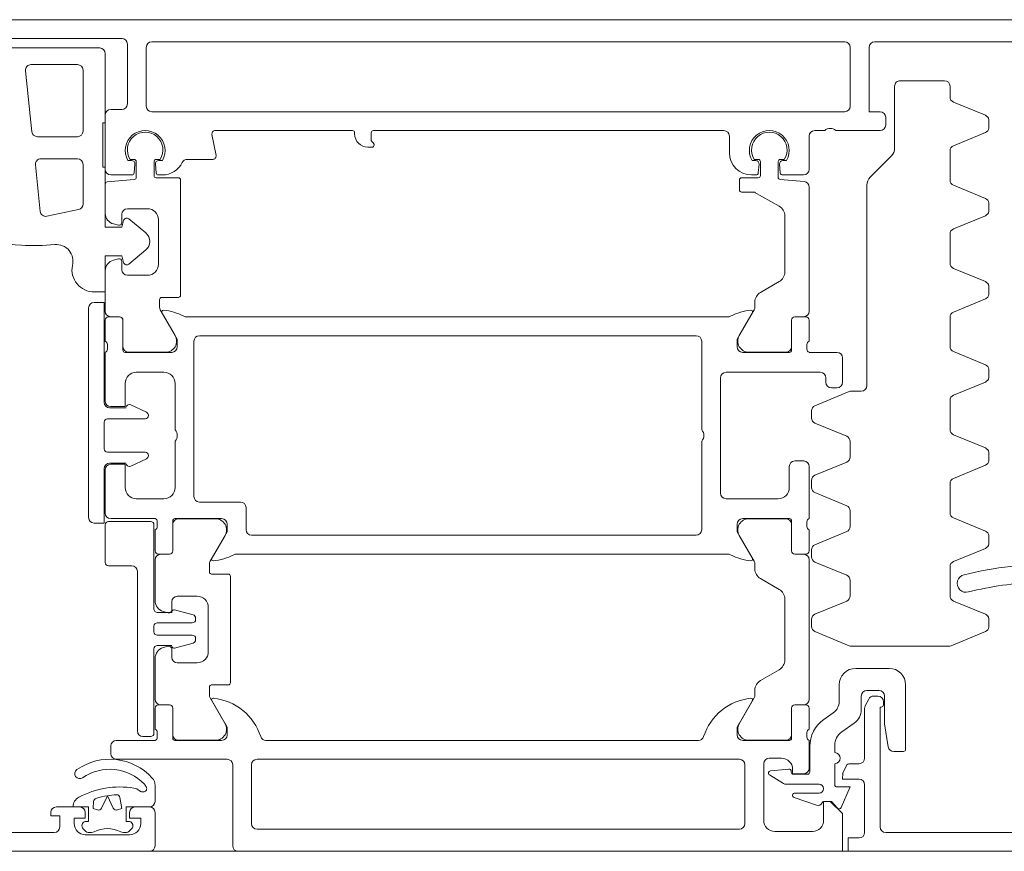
# Model space of a CAD drawing. Header units: centimetres. Extents: x -1737 to 22393, y -8842 to 3838.
# Tile 63 of 167: x 433.56 to 442.44, y 1114.23 to 1121.73. Entities that reach past the tile are written whole.
import ezdxf

# ---------------------------------------------------------------- set-up
doc = ezdxf.new("R2010")
doc.units = ezdxf.units.CM
doc.layers.add('A-DETL-GENF', color=92, linetype='Continuous', lineweight=9)
doc.layers.add('A-DOOR', color=31, linetype='Continuous', lineweight=13)

# ---------------------------------------------------------------- blocks, each defined once
blk = doc.blocks.new('Schueco_FWS_ADS-75-SimplySmart_inw_Family-02 - FWS SI insert unit 90-2429721-3_piętro I __3_90 m_ - stan projektowany')
at = {"layer": 'A-DETL-GENF'}
for p, q in [((76.6, 0.9), (-76.6, 0.9)), ((-77.5, -6.6), (77.5, -6.6))]:
    blk.add_line(p, q, dxfattribs=at)
at = {"layer": 'A-DOOR'}
for p, q in [((30.2499, 0.9), (18.4499, 0.9)), ((19.3099, 0.73), (20.5999, 0.73)), ((19.5499, 0.645), (20.3999, 0.645)), ((20.6499, 0.68), (20.6499, 0.14)), ((20.8199, 0.12), (20.8199, 0.65)), ((20.8699, 0.7), (27.1199, 0.7)), ((27.1699, 0.65), (27.1699, 0.12)), ((27.3899, 0.7), (29.3899, 0.7)), ((20.1999, 0.495), (19.78, 0.495)), ((20.2499, -0.105), (20.2499, 0.445)), ((19.7303, 0.4398), (19.7881, -0.1102)), ((27.57, 0.3), (27.57, -0.2586)), ((28.02, 0.35), (27.62, 0.35)), ((28.0699, 0.2034), (28.0699, 0.3)), ((20.5999, 0.09), (20.4999, 0.09)), ((28.3891, 0.0378), (28.1008, 0.1572)), ((20.4499, 0.04), (20.4499, -0.45)), ((27.1199, 0.07), (20.8699, 0.07)), ((27.4899, -0.05), (27.4899, 0.02)), ((28.4196, -0.0022), (28.4196, -0.0778)), ((19.8379, -0.155), (20.1999, -0.155)), ((21.4494, -0.3243), (21.4127, -0.1357)), ((21.4422, -0.1), (22.6799, -0.1)), ((22.6999, -0.12), (22.6999, -0.13)), ((22.8699, -0.1), (26.0299, -0.1)), ((26.0799, -0.15), (26.0799, -0.3)), ((26.7999, -0.45), (26.7999, -0.15)), ((26.8499, -0.1), (26.9399, -0.1)), ((27.0399, -0.1), (27.4399, -0.1)), ((28.1008, -0.2372), (28.3891, -0.1178)), ((22.8199, -0.25), (22.8549, -0.25)), ((20.1999, -0.355), (19.8694, -0.355)), ((27.5407, -0.3293), (27.3492, -0.5207)), ((28.0699, -0.5466), (28.0699, -0.2834)), ((19.8197, -0.4102), (19.8636, -0.8287)), ((20.2499, -0.7626), (20.2499, -0.405)), ((20.6876, -0.37), (20.6541, -0.37)), ((20.71, -0.36), (20.6744, -0.36)), ((20.7105, -0.4817), (20.7174, -0.4026)), ((20.73, -0.5217), (20.73, -0.38)), ((20.89, -0.38), (20.89, -0.505)), ((20.9024, -0.4026), (20.9094, -0.4817)), ((20.9455, -0.36), (20.91, -0.36)), ((20.9658, -0.37), (20.9323, -0.37)), ((21.1899, -0.36), (21.4199, -0.36)), ((26.3176, -0.37), (26.2841, -0.37)), ((26.3044, -0.36), (26.3399, -0.36)), ((26.3405, -0.4817), (26.3474, -0.4026)), ((26.3599, -0.38), (26.3599, -0.505)), ((26.5199, -0.5217), (26.5199, -0.38)), ((26.5324, -0.4026), (26.5394, -0.4817)), ((26.5399, -0.36), (26.5755, -0.36)), ((26.5958, -0.37), (26.5623, -0.37)), ((20.4999, -0.5), (20.6906, -0.5)), ((20.91, -0.525), (21.11, -0.525)), ((20.9293, -0.5), (20.9654, -0.5)), ((26.3399, -0.525), (26.1899, -0.525)), ((26.2799, -0.5), (26.3206, -0.5)), ((26.5593, -0.5), (26.7499, -0.5)), ((20.45, -0.8457), (20.45, -0.5828)), ((20.4682, -0.5629), (20.7117, -0.5416)), ((21.13, -0.545), (21.13, -1.585)), ((26.1699, -0.545), (26.1699, -0.635)), ((26.7543, -0.5605), (26.5382, -0.5416)), ((26.7999, -1.729), (26.7999, -0.6103)), ((27.32, -0.5914), (27.32, -2.4)), ((28.3891, -0.7122), (28.1008, -0.5928)), ((28.4196, -0.7522), (28.4196, -0.8278)), ((19.9238, -0.8724), (20.2103, -0.8115)), ((20.6, -0.855), (20.6, -0.93)), ((20.83, -0.805), (20.65, -0.805)), ((26.5799, -0.8686), (26.5799, -1.3755)), ((28.1008, -0.9872), (28.3891, -0.8678)), ((20.5685, -0.9541), (20.5241, -0.9422)), ((20.664, -0.8957), (20.8162, -1.0234)), ((20.93, -1.305), (20.93, -0.905)), ((28.0699, -1.2966), (28.0699, -1.0334)), ((20.8162, -1.1766), (20.664, -1.3043)), ((20.5241, -1.2678), (20.5685, -1.2559)), ((20.6, -1.28), (20.6, -1.355)), ((20.45, -1.729), (20.45, -1.3643)), ((20.65, -1.405), (20.83, -1.405)), ((28.3891, -1.4622), (28.1008, -1.3428)), ((26.5299, -1.4621), (26.3599, -1.5602)), ((28.4196, -1.5022), (28.4196, -1.5778)), ((20.94, -1.625), (20.94, -1.6915)), ((21.11, -1.605), (20.96, -1.605)), ((26.3099, -1.6468), (26.3099, -1.6915)), ((28.1008, -1.7372), (28.3891, -1.6178)), ((20.2999, -3.59), (20.2999, -1.7)), ((20.9466, -1.7165), (21.0809, -1.949)), ((26.3032, -1.7165), (26.169, -1.949)), ((20.45, -1.81), (20.45, -2)), ((20.579, -1.78), (20.48, -1.78)), ((20.58, -1.779), (20.5, -1.779)), ((20.609, -2.08), (20.609, -1.81)), ((20.61, -2.049), (20.61, -1.809)), ((26.0674, -1.78), (21.1825, -1.78)), ((26.6399, -2.049), (26.6399, -1.809)), ((26.641, -1.81), (26.641, -2.08)), ((26.6699, -1.779), (26.7499, -1.779)), ((26.77, -1.78), (26.671, -1.78)), ((26.8, -2), (26.8, -1.81)), ((28.0699, -2.0466), (28.0699, -1.7834)), ((21.3, -1.95), (25.78, -1.95)), ((20.47, -2.0283), (20.47, -2.0717)), ((21.25, -3.4), (21.25, -2)), ((25.83, -2), (25.83, -2.8)), ((26.78, -2.0717), (26.78, -2.0283)), ((20.45, -2.1), (20.45, -2.54)), ((21.05, -2.1), (20.629, -2.1)), ((20.9943, -2.099), (20.66, -2.099)), ((26.621, -2.1), (26.2, -2.1)), ((26.2556, -2.099), (26.5899, -2.099)), ((27.05, -2.1), (26.8, -2.1)), ((28.3891, -2.2122), (28.1008, -2.0928)), ((27.1, -2.37), (27.1, -2.15)), ((20.73, -2.28), (20.98, -2.28)), ((26.05, -2.28), (26.9, -2.28)), ((28.4196, -2.2522), (28.4196, -2.3278)), ((21.08, -2.38), (21.08, -2.8)), ((26, -3.37), (26, -2.33)), ((26.95, -2.33), (26.95, -2.37)), ((28.1008, -2.4872), (28.3891, -2.3678)), ((27.1608, -2.4538), (26.8508, -2.5822)), ((27, -2.42), (27.05, -2.42)), ((27.27, -2.45), (27.1799, -2.45)), ((20.6805, -2.5739), (20.8226, -2.6402)), ((28.0699, -2.7966), (28.0699, -2.5334)), ((20.4899, -2.6), (20.6399, -2.6)), ((26.8199, -2.6284), (26.8199, -2.6916)), ((20.4399, -2.73), (20.4399, -2.97)), ((20.8099, -2.7), (20.4699, -2.7)), ((20.8399, -2.6674), (20.8399, -2.67)), ((26.8508, -2.7378), (27.1391, -2.8572)), ((21.08, -2.9), (21.08, -3.32)), ((25.83, -2.9), (25.83, -3.7)), ((27.1699, -2.9034), (27.1699, -3.0433)), ((28.3891, -2.9622), (28.1008, -2.8428)), ((20.4699, -3), (20.8099, -3)), ((28.4196, -3.0022), (28.4196, -3.0778)), ((20.6399, -3.1), (20.4899, -3.1)), ((20.8226, -3.0598), (20.6805, -3.1261)), ((20.8399, -3.03), (20.8399, -3.0326)), ((26.75, -3.08), (26.67, -3.08)), ((27.1391, -3.0895), (26.8508, -3.2089)), ((20.45, -3.16), (20.45, -3.55)), ((26.62, -3.13), (26.62, -3.32)), ((26.8, -3.6), (26.8, -3.13)), ((28.1008, -3.2372), (28.3891, -3.1178)), ((26.8199, -3.2551), (26.8199, -3.3183)), ((28.0699, -3.5466), (28.0699, -3.2834)), ((26.8508, -3.3644), (27.1391, -3.4839)), ((20.98, -3.42), (20.73, -3.42)), ((21.67, -3.45), (21.3, -3.45)), ((26.52, -3.42), (26.05, -3.42)), ((21.72, -3.7), (21.72, -3.5)), ((27.1699, -3.53), (27.1699, -3.67)), ((20.4799, -3.625), (20.8599, -3.625)), ((20.5, -3.6), (20.9, -3.6)), ((20.92, -3.6283), (20.92, -3.6717)), ((21.059, -3.89), (21.059, -3.62)), ((21.079, -3.6), (21.5, -3.6)), ((21.4443, -3.601), (21.1099, -3.601)), ((26.2, -3.6), (26.621, -3.6)), ((26.5899, -3.601), (26.2556, -3.601)), ((26.641, -3.62), (26.641, -3.89)), ((26.78, -3.6717), (26.78, -3.6283)), ((28.3891, -3.7122), (28.1008, -3.5928)), ((20.4499, -3.995), (20.4499, -3.655)), ((20.8899, -3.655), (20.8899, -4.415)), ((20.9, -3.7), (20.9, -3.89)), ((21.0599, -3.651), (21.0599, -3.891)), ((26.6399, -3.891), (26.6399, -3.651)), ((26.8, -3.89), (26.8, -3.7)), ((27.1391, -3.7162), (26.8508, -3.8356)), ((21.3966, -3.9835), (21.5309, -3.751)), ((25.78, -3.75), (21.77, -3.75)), ((26.169, -3.751), (26.3032, -3.9835)), ((28.4196, -3.7522), (28.4196, -3.8278)), ((26.8199, -3.8818), (26.8199, -3.9449)), ((28.1008, -3.9872), (28.3891, -3.8678)), ((20.8999, -3.971), (20.8999, -4.3407)), ((20.93, -3.92), (21.029, -3.92)), ((21.0299, -3.921), (20.9499, -3.921)), ((21.6325, -3.92), (26.0674, -3.92)), ((26.7499, -3.921), (26.6699, -3.921)), ((26.671, -3.92), (26.77, -3.92)), ((26.7999, -5.229), (26.7999, -3.971)), ((26.8508, -3.9911), (27.1391, -4.1105)), ((20.6899, -4.025), (20.4799, -4.025)), ((20.7399, -5.515), (20.7399, -4.075)), ((21.3899, -4.08), (21.3899, -4.0085)), ((26.3099, -4.0085), (26.3099, -4.0531)), ((28.0699, -4.2966), (28.0699, -4.0334)), ((21.5599, -4.1), (21.4099, -4.1)), ((21.5799, -5.08), (21.5799, -4.12)), ((26.3599, -4.1398), (26.5299, -4.2379)), ((27.1699, -4.1567), (27.1699, -4.2966)), ((21.0499, -4.425), (21.0499, -4.35)), ((21.0999, -4.3), (21.2799, -4.3)), ((26.5799, -4.3245), (26.5799, -4.8755)), ((27.1391, -4.3428), (26.8508, -4.4622)), ((28.3891, -4.4622), (28.1008, -4.3428)), ((20.9741, -4.4372), (21.0185, -4.4491)), ((21.0759, -4.4229), (21.2434, -4.4677)), ((21.3799, -4.4), (21.3799, -4.8)), ((21.2656, -4.4967), (21.2656, -4.51)), ((26.8199, -4.5084), (26.8199, -4.5716)), ((28.4196, -4.5022), (28.4196, -4.5778)), ((20.8899, -4.57), (20.8899, -4.62)), ((21.2356, -4.54), (20.9199, -4.54)), ((26.8508, -4.6178), (27.1608, -4.7462)), ((28.0791, -4.7462), (28.3891, -4.6178)), ((20.9199, -4.65), (21.2356, -4.65)), ((21.2656, -4.68), (21.2656, -4.6933)), ((20.8899, -4.775), (20.8899, -5.535)), ((21.0499, -4.745), (20.9199, -4.745)), ((21.0185, -4.7509), (20.9741, -4.7628)), ((21.0499, -4.85), (21.0499, -4.775)), ((21.2434, -4.7223), (21.0759, -4.7671)), ((27.1799, -4.75), (28.06, -4.75)), ((20.8999, -4.8593), (20.8999, -5.229)), ((21.2799, -4.9), (21.0999, -4.9)), ((26.5299, -4.9621), (26.3599, -5.0602)), ((27.5199, -4.95), (27.2199, -4.95)), ((21.3899, -5.1915), (21.3899, -5.12)), ((21.4099, -5.1), (21.5599, -5.1)), ((26.3099, -5.1469), (26.3099, -5.1915)), ((27.0699, -5.1), (27.0699, -5.2494)), ((27.3199, -5.15), (27.4299, -5.15)), ((27.6699, -5.68), (27.6699, -5.1)), ((21.5309, -5.449), (21.3966, -5.2165)), ((26.3032, -5.2165), (26.169, -5.449)), ((27.2699, -5.3219), (27.2699, -5.2)), ((27.337, -5.2273), (27.3054, -5.2893)), ((27.4199, -5.2), (27.3815, -5.2)), ((20.8999, -5.31), (20.8999, -5.5)), ((21.0289, -5.28), (20.9299, -5.28)), ((20.9499, -5.279), (21.0299, -5.279)), ((21.0589, -5.58), (21.0589, -5.31)), ((21.0599, -5.309), (21.0599, -5.549)), ((26.6399, -5.549), (26.6399, -5.309)), ((26.6409, -5.31), (26.6409, -5.58)), ((26.6699, -5.279), (26.7499, -5.279)), ((26.7699, -5.28), (26.6709, -5.28)), ((26.7999, -5.5), (26.7999, -5.31)), ((27.2999, -5.312), (27.2999, -5.76)), ((27.4699, -5.28), (27.4699, -5.25)), ((27.0166, -5.3518), (26.9329, -5.4104)), ((27.0939, -5.5233), (27.206, -5.4448)), ((20.8599, -5.565), (20.7899, -5.565)), ((20.9199, -5.5283), (20.9199, -5.5717)), ((26.7799, -5.5717), (26.7799, -5.5283)), ((20.4999, -5.65), (20.4999, -5.72)), ((20.8999, -5.6), (20.5499, -5.6)), ((21.4999, -5.6), (21.0789, -5.6)), ((21.1099, -5.599), (21.4443, -5.599)), ((25.7999, -5.6), (21.8999, -5.6)), ((26.6209, -5.6), (26.1999, -5.6)), ((26.2556, -5.599), (26.5899, -5.599)), ((26.7999, -5.85), (26.7999, -5.6)), ((26.8049, -5.6562), (26.8049, -5.885)), ((27.0299, -5.71), (27.0299, -5.6461)), ((20.5499, -5.77), (21.5499, -5.77)), ((21.8199, -5.77), (26.1699, -5.77)), ((26.4399, -5.76), (26.5499, -5.76)), ((27.5626, -5.7), (27.6499, -5.7)), ((21.5999, -5.82), (21.5999, -6.55)), ((21.7699, -6.35), (21.7699, -5.82)), ((26.2199, -5.82), (26.2199, -6.35)), ((26.3899, -6.32), (26.3899, -5.81)), ((26.616, -5.8582), (26.45, -5.8742)), ((27.0299, -6), (27.0299, -5.81)), ((27.2499, -5.81), (27.1581, -5.81)), ((26.4416, -5.9112), (26.568, -5.9878)), ((26.6379, -5.885), (26.6379, -5.8781)), ((26.7849, -5.905), (26.6579, -5.905)), ((26.5939, -5.995), (26.8899, -5.995)), ((27.2999, -6), (27.2999, -6.43)), ((26.6636, -6.1139), (26.8671, -6.1836)), ((26.8899, -6.075), (26.6701, -6.075)), ((20.0099, -6.2), (20.2199, -6.2)), ((20.7199, -6.2), (20.8499, -6.2)), ((20.8999, -6.25), (20.8999, -6.55)), ((18.6999, -6.43), (19.9899, -6.43)), ((20.2759, -6.4212), (20.2517, -6.397)), ((20.2699, -6.45), (20.6699, -6.45)), ((20.3269, -6.43), (20.2971, -6.43)), ((20.6428, -6.43), (20.613, -6.43)), ((20.6882, -6.397), (20.664, -6.4212)), ((26.1699, -6.4), (21.8199, -6.4)), ((26.8299, -6.42), (26.4899, -6.42)), ((29.7999, -6.43), (27.4899, -6.43))]:
    blk.add_line(p, q, dxfattribs=at)
at = {"layer": 'A-DOOR', "flags": 128}
for points in [[(27.4399, 0.07), (27.3399, 0.07), (27.3399, 0.65)], [(20.4499, 0.595), (20.4499, -0.03), (20.4299, -0.03), (20.4299, -0.43), (20.4499, -0.43), (20.4499, -0.97), (20.5999, -0.97), (20.6158, -0.9109)], [(22.8749, -0.23), (22.8749, -0.2233), (22.8499, -0.19), (22.8499, -0.12)], [(26.1899, -0.655), (26.3046, -0.655), (26.5299, -0.782)], [(20.6158, -1.2891), (20.5999, -1.23), (20.4499, -1.23), (20.4499, -1.555), (20.3499, -1.555)], [(20.3499, -1.65), (20.4399, -1.65), (20.4399, -2.55)], [(20.9618, -1.7407), (21.1, -1.98), (21.1, -2.05)], [(26.15, -2.05), (26.15, -1.98), (26.2881, -1.7407)], [(20.5, -2.59), (20.63, -2.59), (20.63, -2.38)], [(20.4399, -3.15), (20.4399, -3.64), (20.3499, -3.64)], [(20.63, -3.32), (20.63, -3.11), (20.5, -3.11)], [(21.55, -3.65), (21.55, -3.72), (21.4118, -3.9593)], [(26.2881, -3.9593), (26.15, -3.72), (26.15, -3.65)], [(20.9199, -4.445), (21.0499, -4.445), (21.0511, -4.4387)], [(27.2499, -6.48), (27.1499, -6.48), (27.1499, -6.6), (30.0999, -6.6), (30.0999, -4.65)], [(27.4799, -5.2), (27.4799, -5.45), (27.5132, -5.6579)], [(21.4118, -5.2407), (21.5499, -5.48), (21.5499, -5.55)], [(26.1499, -5.55), (26.1499, -5.48), (26.2881, -5.2407)], [(27.4399, -6.38), (27.4399, -5.3), (27.4499, -5.3)], [(26.6499, -5.86), (26.6499, -5.9), (26.7499, -5.9)], [(27.1402, -5.8209), (27.1021, -5.8957), (27.0999, -5.95), (27.2499, -5.95)], [(20.8998, -6.0064), (20.8998, -6.015), (20.8998, -6.15)], [(27.0876, -6.2064), (27.1699, -6.02), (27.0499, -6.02)], [(20.8499, -6.6), (12.1999, -6.6), (12.1999, -6.26), (12.3099, -6.15), (12.3699, -6.15), (12.3699, -6.32)], [(20.2699, -6.33), (20.2999, -6.33), (20.2999, -6.2), (20.1599, -6.2)], [(20.8499, -6.2), (20.6399, -6.2), (20.6399, -6.33), (20.6699, -6.33)], [(21.6499, -6.6), (27.0999, -6.6), (27.0999, -6.26), (26.9899, -6.15), (26.9299, -6.15), (26.9299, -6.32)], [(26.9349, -6.15), (26.9999, -6.15), (27.0543, -6.2116)], [(20.0399, -6.38), (20.0399, -6.28), (19.9599, -6.28), (19.9599, -6.25)], [(20.2699, -6.25), (20.2699, -6.3), (20.1699, -6.3), (20.1699, -6.35)], [(20.7699, -6.35), (20.7699, -6.3), (20.6699, -6.3), (20.6699, -6.25)]]:
    blk.add_lwpolyline(points, dxfattribs=at)
for points in [[(20.5227, -6.2119), (20.4699, -6.0988), (20.4172, -6.2119), (20.4699, -6.0988)], [(20.5827, -6.1154), (20.5999, -6.2129), (20.5601, -6.2274), (20.5999, -6.2129)], [(20.3798, -6.2274), (20.3399, -6.2129), (20.3455, -6.1492), (20.3399, -6.2129)]]:
    blk.add_lwpolyline(points, close=True, dxfattribs=at)
at = {"layer": 'A-DOOR'}
for centre, radius, start, end in [((20.5999, 0.68), 0.05, 360, 90), ((20.3999, 0.595), 0.05, 0, 90), ((20.8699, 0.65), 0.05, 90, 180), ((27.1199, 0.65), 0.05, 360, 90), ((27.3899, 0.65), 0.05, 90, 180), ((19.78, 0.445), 0.05, 90, 186), ((20.1999, 0.445), 0.05, 360, 90), ((27.62, 0.3), 0.05, 89.99994, 179.99994), ((28.02, 0.3), 0.05, 359.99994, 89.99994), ((28.1199, 0.2034), 0.05, 179.99994, 247.49994), ((20.4999, 0.04), 0.05, 90, 180), ((20.5999, 0.14), 0.05, 270, 360), ((20.8699, 0.12), 0.05, 180, 270), ((27.1199, 0.12), 0.05, 270, 0), ((27.4399, 0.02), 0.05, 0, 90), ((28.3699, -0.0084), 0.05, 7.14519, 67.49994), ((26.9899, -0.1525), 0.0725, 46.39718, 133.60282), ((27.4399, -0.05), 0.05, 270, 360), ((28.3699, -0.0716), 0.05, 292.49994, 352.8547), ((19.8379, -0.105), 0.05, 186, 270), ((20.1999, -0.105), 0.05, 270, 0), ((20.8099, -0.28), 0.18, 330, 210), ((20.81, -0.275), 0.16, 327.91535, 212.08465), ((21.4422, -0.13), 0.03, 90, 191), ((22.6799, -0.12), 0.02, 360, 90), ((22.8199, -0.13), 0.12, 180, 270), ((22.8699, -0.12), 0.02, 90, 180), ((26.0299, -0.15), 0.05, 360, 90), ((26.4399, -0.28), 0.18, 330, 210), ((26.4399, -0.275), 0.16, 327.91005, 212.08995), ((26.8499, -0.15), 0.05, 90, 180), ((22.8549, -0.23), 0.02, 270, 360), ((22.8549, -0.2233), 0.02, 360, 45), ((27.47, -0.2586), 0.1, 314.99994, 359.99994), ((28.1199, -0.2834), 0.05, 112.49994, 179.99994), ((19.8694, -0.405), 0.05, 90, 186), ((20.1999, -0.405), 0.05, 360, 90), ((21.4199, -0.33), 0.03, 270, 11), ((26.2799, -0.3), 0.2, 180, 270), ((20.6876, -0.4), 0.03, 355, 90), ((20.71, -0.38), 0.02, 360, 90), ((20.91, -0.38), 0.02, 90, 180), ((20.9323, -0.4), 0.03, 90, 185), ((20.9654, -0.3), 0.2, 270, 333.89612), ((21.1899, -0.41), 0.05, 90, 153.89612), ((26.3176, -0.4), 0.03, 355, 90), ((26.3399, -0.38), 0.02, 360, 90), ((26.5399, -0.38), 0.02, 90, 180), ((26.5623, -0.4), 0.03, 90, 185), ((20.4999, -0.45), 0.05, 180, 270), ((20.6906, -0.48), 0.02, 270, 355), ((20.71, -0.5217), 0.02, 275, 0), ((20.91, -0.505), 0.02, 180, 270), ((20.9293, -0.48), 0.02, 185, 270), ((21.11, -0.545), 0.02, 0, 90), ((26.1899, -0.545), 0.02, 90, 180), ((26.3206, -0.48), 0.02, 270, 355), ((26.3399, -0.505), 0.02, 270, 360), ((26.5399, -0.5217), 0.02, 180, 265), ((26.5593, -0.48), 0.02, 185, 270), ((26.7499, -0.45), 0.05, 270, 360), ((27.42, -0.5914), 0.1, 134.99994, 179.99994), ((20.47, -0.5828), 0.02, 95, 180), ((26.7499, -0.6103), 0.05, 360, 85), ((28.1199, -0.5466), 0.05, 179.99994, 247.49994), ((26.1899, -0.635), 0.02, 180, 270), ((26.3046, -0.675), 0.02, 60, 90), ((20.1999, -0.7626), 0.05, 282, 360), ((26.4799, -0.8686), 0.1, 360, 60), ((28.3699, -0.7584), 0.05, 7.14519, 67.49994), ((19.9134, -0.8235), 0.05, 186, 282), ((20.55, -0.8457), 0.1, 180, 255), ((20.65, -0.855), 0.05, 90, 180), ((20.83, -0.905), 0.1, 360, 90), ((28.3699, -0.8216), 0.05, 292.49994, 352.8547), ((20.575, -0.93), 0.025, 255, 0), ((20.6448, -0.9187), 0.03, 50, 165.00492), ((20.7519, -1.1), 0.1, 310, 50), ((28.1199, -1.0334), 0.05, 112.49994, 179.99994), ((19.8349, 1.3622), 2.5, 256.46904, 266.78372), ((19.8068, 0.863), 2, 266.78372, 275.39523), ((20.009, -1.2775), 0.15, 344.31126, 95.39523), ((20.3499, -1.355), 0.2, 169.34959, 270), ((20.55, -1.3643), 0.1, 105, 180), ((20.575, -1.28), 0.025, 0, 105), ((20.6448, -1.2813), 0.03, 194.99508, 310), ((20.83, -1.305), 0.1, 270, 0), ((28.1199, -1.2966), 0.05, 179.99994, 247.49994), ((20.65, -1.355), 0.05, 180, 270), ((26.4799, -1.3755), 0.1, 300, 360), ((28.3699, -1.5084), 0.05, 7.14519, 67.49994), ((21.11, -1.585), 0.02, 270, 0), ((26.4099, -1.6468), 0.1, 120, 180), ((28.3699, -1.5716), 0.05, 292.49994, 352.8547), ((20.3499, -1.7), 0.05, 90, 180), ((20.96, -1.625), 0.02, 90, 180), ((20.5, -1.729), 0.05, 180, 270), ((20.99, -1.6915), 0.05, 180, 210), ((20.9738, -1.7338), 0.0138, 84.67141, 210), ((20.9286, -2.2179), 0.5, 62.5097, 84.67141), ((21.1825, -1.73), 0.05, 242.5097, 270), ((26.0674, -1.73), 0.05, 270, 297.4903), ((26.3213, -2.2179), 0.5, 95.32859, 117.4903), ((26.2761, -1.7338), 0.0138, 330, 95.32859), ((26.2599, -1.6915), 0.05, 330, 360), ((26.7499, -1.729), 0.05, 270, 0), ((28.1199, -1.7834), 0.05, 112.49994, 179.99994), ((20.48, -1.81), 0.03, 90, 180), ((20.579, -1.81), 0.03, 0, 90), ((20.58, -1.809), 0.03, 0, 90), ((26.6699, -1.809), 0.03, 90, 180), ((26.671, -1.81), 0.03, 90, 180), ((26.77, -1.81), 0.03, 0, 90), ((20.9943, -1.999), 0.1, 270, 30), ((21.3, -2), 0.05, 90, 180), ((25.78, -2), 0.05, 0, 90), ((26.2556, -1.999), 0.1, 150, 270), ((20.44, -2.0283), 0.03, 0, 70.52878), ((26.81, -2.0283), 0.03, 109.47122, 180), ((20.44, -2.0717), 0.03, 289.47122, 0), ((20.629, -2.08), 0.02, 180, 270), ((20.66, -2.049), 0.05, 180, 270), ((21.05, -2.05), 0.05, 270, 0), ((26.2, -2.05), 0.05, 180, 270), ((26.5899, -2.049), 0.05, 270, 0), ((26.621, -2.08), 0.02, 270, 0), ((26.81, -2.0717), 0.03, 180, 250.52878), ((27.05, -2.15), 0.05, 0, 90), ((28.1199, -2.0466), 0.05, 179.99994, 247.49994), ((28.3699, -2.2584), 0.05, 7.14519, 67.49994), ((20.73, -2.38), 0.1, 90, 180), ((20.98, -2.38), 0.1, 360, 90), ((26.05, -2.33), 0.05, 90, 180), ((26.9, -2.33), 0.05, 0, 90), ((27, -2.37), 0.05, 180, 270), ((27.05, -2.37), 0.05, 270, 0), ((28.3699, -2.3216), 0.05, 292.49994, 352.8547), ((27.1799, -2.5), 0.05, 89.99994, 112.49994), ((27.27, -2.4), 0.05, 269.99994, 359.99994), ((20.4899, -2.55), 0.05, 180, 270), ((20.5, -2.54), 0.05, 180, 270), ((20.6678, -2.6011), 0.03, 65, 158.28824), ((28.1199, -2.5334), 0.05, 112.49994, 179.99994), ((20.8099, -2.6674), 0.03, 0, 65), ((26.8699, -2.6284), 0.05, 112.49994, 179.99994), ((20.4699, -2.73), 0.03, 90, 180), ((20.8099, -2.67), 0.03, 270, 0), ((26.8699, -2.6916), 0.05, 179.99994, 247.49994), ((21.0275, -2.85), 0.0725, 316.39718, 43.60282), ((25.7775, -2.85), 0.0725, 316.39718, 43.60282), ((28.1199, -2.7966), 0.05, 179.99994, 247.49994), ((27.1199, -2.9034), 0.05, 359.99994, 67.49994), ((20.4699, -2.97), 0.03, 180, 270), ((20.8099, -3.03), 0.03, 0, 90), ((28.3699, -3.0084), 0.05, 7.14519, 67.49994), ((20.4899, -3.15), 0.05, 90, 180), ((20.8099, -3.0326), 0.03, 295, 0), ((26.67, -3.13), 0.05, 90, 180), ((26.75, -3.13), 0.05, 0, 90), ((27.1199, -3.0433), 0.05, 292.49994, 359.99994), ((28.3699, -3.0716), 0.05, 292.49994, 352.8547), ((20.5, -3.16), 0.05, 90, 180), ((20.6678, -3.0989), 0.03, 201.71176, 295), ((26.8699, -3.2551), 0.05, 112.49994, 179.99994), ((28.1199, -3.2834), 0.05, 112.49994, 179.99994), ((20.73, -3.32), 0.1, 180, 270), ((20.98, -3.32), 0.1, 270, 0), ((26.05, -3.37), 0.05, 180, 270), ((26.52, -3.32), 0.1, 270, 0), ((26.8699, -3.3183), 0.05, 179.99994, 247.49994), ((21.3, -3.4), 0.05, 180, 270), ((21.67, -3.5), 0.05, 0, 90), ((20.5, -3.55), 0.05, 180, 270), ((27.1199, -3.53), 0.05, 359.99994, 67.49994), ((28.1199, -3.5466), 0.05, 179.99994, 247.49994), ((20.3499, -3.59), 0.05, 180, 270), ((20.4799, -3.655), 0.03, 90, 180), ((20.8599, -3.655), 0.03, 0, 90), ((20.89, -3.6283), 0.03, 360, 70.52878), ((21.079, -3.62), 0.02, 90, 180), ((21.1099, -3.651), 0.05, 90, 180), ((21.4443, -3.701), 0.1, 330, 90), ((21.5, -3.65), 0.05, 0, 90), ((26.2, -3.65), 0.05, 90, 180), ((26.2556, -3.701), 0.1, 90, 210), ((26.5899, -3.651), 0.05, 0, 90), ((26.621, -3.62), 0.02, 360, 90), ((26.81, -3.6283), 0.03, 109.47122, 180), ((20.89, -3.6717), 0.03, 289.47122, 0), ((21.77, -3.7), 0.05, 180, 270), ((25.78, -3.7), 0.05, 270, 360), ((26.81, -3.6717), 0.03, 180, 250.52878), ((27.1199, -3.67), 0.05, 292.49994, 359.99994), ((28.3699, -3.7584), 0.05, 7.14519, 67.49994), ((20.93, -3.89), 0.03, 180, 270), ((21.029, -3.89), 0.03, 270, 0), ((21.0299, -3.891), 0.03, 270, 0), ((26.6699, -3.891), 0.03, 180, 270), ((26.671, -3.89), 0.03, 180, 270), ((26.77, -3.89), 0.03, 270, 0), ((26.8699, -3.8818), 0.05, 112.49994, 179.99994), ((28.3699, -3.8216), 0.05, 292.49994, 352.8547), ((20.4799, -3.995), 0.03, 180, 270), ((20.9499, -3.971), 0.05, 90, 180), ((21.4399, -4.0085), 0.05, 150, 180), ((21.4238, -3.9662), 0.0138, 150, 275.32859), ((21.3786, -3.4821), 0.5, 275.32859, 297.4903), ((21.6325, -3.97), 0.05, 90, 117.4903), ((26.0674, -3.97), 0.05, 62.5097, 90), ((26.3213, -3.4821), 0.5, 242.5097, 264.67141), ((26.2761, -3.9662), 0.0138, 264.67141, 30), ((26.2599, -4.0085), 0.05, 0, 30), ((26.7499, -3.971), 0.05, 0, 90), ((26.8699, -3.9449), 0.05, 179.99994, 247.49994), ((28.1199, -4.0334), 0.05, 112.49994, 179.99994), ((20.6899, -4.075), 0.05, 0, 90), ((21.4099, -4.08), 0.02, 180, 270), ((26.4099, -4.0531), 0.1, 180, 240), ((28.9326, -7.0089), 2.9943, 87.88171, 104.22771), ((21.5599, -4.12), 0.02, 0, 90), ((27.1199, -4.1567), 0.05, 359.99994, 67.49994), ((28.2153, -4.1842), 0.08, 103.47035, 285.30097), ((26.4799, -4.3245), 0.1, 0, 60), ((28.9323, -7.0085), 2.834, 91.52226, 104.21438), ((20.9999, -4.3407), 0.1, 180, 255), ((21.0999, -4.35), 0.05, 90, 180), ((21.2799, -4.4), 0.1, 0, 90), ((27.1199, -4.2966), 0.05, 292.49994, 359.99994), ((28.1199, -4.2966), 0.05, 179.99994, 247.49994), ((20.9199, -4.415), 0.03, 180, 270), ((21.0249, -4.425), 0.025, 255, 0), ((21.0708, -4.4422), 0.02, 75, 170), ((21.2356, -4.51), 0.03, 270, 0), ((21.2356, -4.4967), 0.03, 0, 75), ((26.8699, -4.5084), 0.05, 112.49994, 179.99994), ((28.3699, -4.5084), 0.05, 7.14519, 67.49994), ((20.9199, -4.57), 0.03, 90, 180), ((26.8699, -4.5716), 0.05, 179.99994, 247.49994), ((28.3699, -4.5716), 0.05, 292.49994, 352.8547), ((20.9199, -4.62), 0.03, 180, 270), ((21.2356, -4.68), 0.03, 0, 90), ((21.2356, -4.6933), 0.03, 285, 0), ((20.9199, -4.775), 0.03, 90, 180), ((20.9999, -4.8593), 0.1, 105, 180), ((21.0249, -4.775), 0.025, 0, 105), ((21.0708, -4.7478), 0.02, 190, 285), ((27.1799, -4.7), 0.05, 247.49994, 269.99994), ((28.06, -4.7), 0.05, 269.99994, 292.49994), ((21.0999, -4.85), 0.05, 180, 270), ((21.2799, -4.8), 0.1, 270, 0), ((26.4799, -4.8755), 0.1, 300, 0), ((27.2199, -5.1), 0.15, 90, 180), ((27.5199, -5.1), 0.15, 360, 90), ((26.4099, -5.1469), 0.1, 120, 180), ((21.4099, -5.12), 0.02, 90, 180), ((21.5599, -5.08), 0.02, 270, 0), ((27.3199, -5.2), 0.05, 90, 180), ((27.4299, -5.2), 0.05, 0, 90), ((20.9499, -5.229), 0.05, 180, 270), ((21.4399, -5.1915), 0.05, 180, 210), ((21.4238, -5.2338), 0.0138, 84.37742, 210), ((21.3761, -5.7177), 0.5, 17.74842, 84.37742), ((26.3238, -5.7177), 0.5, 95.62258, 162.25158), ((26.2761, -5.2338), 0.0138, 330, 95.62258), ((26.2599, -5.1915), 0.05, 330, 0), ((26.7499, -5.229), 0.05, 270, 0), ((27.3815, -5.25), 0.05, 90, 153), ((27.4199, -5.25), 0.05, 0, 90), ((20.9299, -5.31), 0.03, 90, 180), ((21.0289, -5.31), 0.03, 0, 90), ((21.0299, -5.309), 0.03, 0, 90), ((26.6699, -5.309), 0.03, 90, 180), ((26.6709, -5.31), 0.03, 90, 180), ((26.7699, -5.31), 0.03, 0, 90), ((26.9449, -5.2494), 0.125, 305, 0), ((27.1199, -5.3219), 0.15, 305, 360), ((27.3499, -5.312), 0.05, 153, 180), ((27.4499, -5.28), 0.02, 270, 0), ((27.1049, -5.6562), 0.3, 125, 180), ((20.8899, -5.5283), 0.03, 360, 70.52878), ((21.4443, -5.499), 0.1, 270, 30), ((26.2556, -5.499), 0.1, 150, 270), ((26.8099, -5.5283), 0.03, 109.47122, 180), ((20.7899, -5.515), 0.05, 180, 270), ((20.8599, -5.535), 0.03, 270, 0), ((20.8899, -5.5717), 0.03, 289.47122, 0), ((21.0789, -5.58), 0.02, 180, 270), ((21.1099, -5.549), 0.05, 180, 270), ((21.4999, -5.55), 0.05, 270, 0), ((21.8999, -5.55), 0.05, 197.74842, 270), ((25.7999, -5.55), 0.05, 270, 342.25158), ((26.1999, -5.55), 0.05, 180, 270), ((26.5899, -5.549), 0.05, 270, 0), ((26.6209, -5.58), 0.02, 270, 0), ((26.8099, -5.5717), 0.03, 180, 250.52878), ((27.1799, -5.6461), 0.15, 125, 180), ((20.5499, -5.65), 0.05, 90, 180), ((27.5626, -5.65), 0.05, 189.09028, 270), ((27.6499, -5.68), 0.02, 270, 0), ((20.4905, -6.2887), 0.5187, 42.39007, 124.8585), ((20.5499, -5.72), 0.05, 180, 270), ((21.5499, -5.82), 0.05, 0, 90), ((21.8199, -5.82), 0.05, 90, 180), ((26.1699, -5.82), 0.05, 360, 90), ((26.4399, -5.81), 0.05, 90, 180), ((26.5499, -5.86), 0.1, 360, 90), ((27.0299, -5.76), 0.05, 270, 90), ((27.2499, -5.76), 0.05, 270, 0), ((20.4905, -6.2887), 0.4287, 43.16196, 124.8585), ((26.6179, -5.8781), 0.02, 0, 95.5), ((26.7499, -5.85), 0.05, 270, 0), ((27.1581, -5.83), 0.02, 90, 153), ((20.2198, -5.9), 0.045, 124.8585, 304.8585), ((20.7998, -6.0064), 0.1, 360, 42.39007), ((26.4519, -5.8941), 0.02, 95.5, 238.81503), ((26.6579, -5.885), 0.02, 180, 270), ((26.7849, -5.885), 0.02, 270, 0), ((27.1199, -5.9048), 0.02, 153, 180), ((27.2499, -6), 0.05, 0, 90), ((20.5824, -6.81), 0.79, 80.84576, 117.86418), ((20.6922, -6.1288), 0.1, 49.33981, 80.84576), ((20.7943, -6.0345), 0.03, 282.68916, 26.88929), ((20.723, -6.0707), 0.11, 26.88929, 43.16196), ((20.3699, -6.029), 0.53, 360, 1.51042), ((26.5939, -5.945), 0.05, 238.81503, 270), ((26.8899, -6.035), 0.04, 270, 90), ((27.0499, -6), 0.02, 180, 270), ((20.2599, -6.2), 0.1, 117.86418, 180), ((20.3754, -6.1518), 0.03, 107.45979, 175), ((20.3754, -6.1518), 0.03, 107.45979, 175), ((20.5824, -6.81), 0.72, 98.98852, 107.45979), ((20.5824, -6.81), 0.72, 98.98852, 107.45979), ((20.5824, -6.81), 0.72, 92.42816, 98.98852), ((20.5824, -6.81), 0.72, 92.42816, 98.98852), ((20.5532, -6.1206), 0.03, 10, 92.42816), ((20.5532, -6.1206), 0.03, 10, 92.42816), ((20.7899, -6.015), 0.05, 229.33981, 282.68916), ((26.6701, -6.095), 0.02, 90, 251.09542), ((20.0099, -6.25), 0.05, 90, 180), ((20.2199, -6.25), 0.05, 0, 90), ((20.39, -6.1992), 0.03, 250, 335), ((20.39, -6.1992), 0.03, 250, 335), ((20.5499, -6.1992), 0.03, 205, 290), ((20.5499, -6.1992), 0.03, 205, 290), ((20.7199, -6.25), 0.05, 90, 180), ((20.8499, -6.15), 0.05, 270, 0), ((20.8499, -6.25), 0.05, 0, 90), ((26.8801, -6.1458), 0.04, 251.09542, 336.18264), ((26.9349, -6.17), 0.02, 90, 156.18264), ((27.0693, -6.1983), 0.02, 221.42367, 336.16126), ((19.9899, -6.38), 0.05, 270, 0), ((20.2699, -6.35), 0.1, 180, 270), ((20.2799, -6.3687), 0.04, 104.47751, 225), ((20.6599, -6.3687), 0.04, 315, 75.52249), ((20.6699, -6.35), 0.1, 270, 0), ((21.8199, -6.35), 0.05, 180, 270), ((26.1699, -6.35), 0.05, 270, 0), ((26.4899, -6.32), 0.1, 180, 270), ((26.8299, -6.32), 0.1, 270, 360), ((27.4899, -6.38), 0.05, 180, 270), ((20.2971, -6.4), 0.03, 225, 270), ((20.3269, -6.38), 0.05, 270, 297.48933), ((20.4699, -6.655), 0.26, 62.51067, 117.48933), ((20.613, -6.38), 0.05, 242.51067, 270), ((20.6428, -6.4), 0.03, 270, 315), ((27.2499, -6.43), 0.05, 270, 0), ((20.8499, -6.55), 0.05, 270, 360), ((21.6499, -6.55), 0.05, 180, 270)]:
    blk.add_arc(centre, radius, start, end, dxfattribs=at)

msp = doc.modelspace()

# ---------------------------------------------------------------- block references
at = {"layer": 'A-DOOR'}
msp.add_blockref('Schueco_FWS_ADS-75-SimplySmart_inw_Family-02 - FWS SI insert unit 90-2429721-3_piętro I __3_90 m_ - stan projektowany', (413.8768, 1120.8256), dxfattribs=at)

doc.saveas('drawing.dxf')
